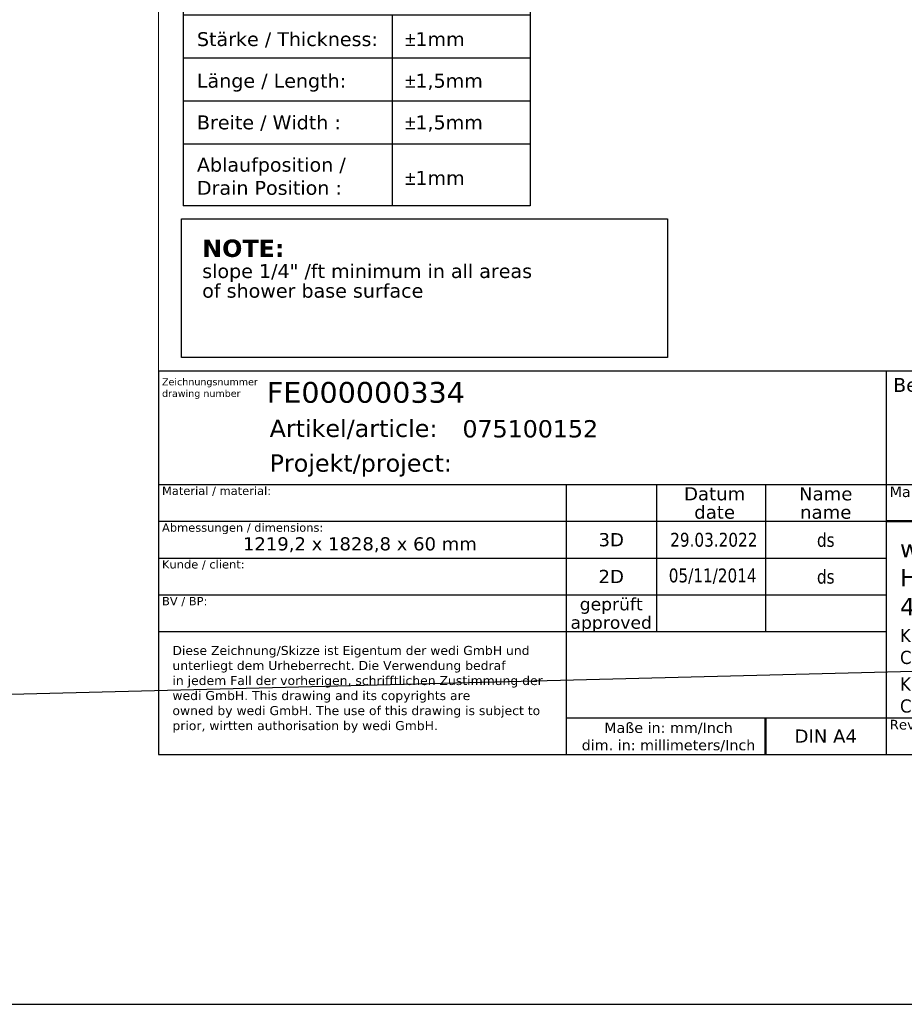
# Model space of a CAD drawing. Header units: millimetres. Extents: x -12192 to 12192, y -600 to 5895.
# Tile 2 of 122: x 0 to 2548, y -600 to 2238. Entities that reach past the tile are written whole.
import ezdxf
from ezdxf.enums import TextEntityAlignment as Align

# ---------------------------------------------------------------- set-up
doc = ezdxf.new("R2010")
doc.units = ezdxf.units.MM
doc.header["$LTSCALE"] = 20
for name, color, linetype, lineweight in [('AM_BOR', 7, 'Continuous', 25), ('Rahmen (ISO)', 7, 'Continuous', 70), ('Skizziergeometrie (ISO)', 7, 'Continuous', 25), ('Symbol (ISO)', 7, 'Continuous', 25), ('Titel (ISO)', 7, 'Continuous', 50)]:
    doc.layers.add(name, color=color, linetype=linetype, lineweight=lineweight)
doc.styles.add('Notiztext 3.5', font='verdana.ttf')
doc.styles.add('Pfeiltext', font='verdana.ttf')
doc.styles.get("Standard").update_dxf_attribs({"font": 'verdana.ttf'})
doc.styles.add('Textstil110', font='verdana.ttf')
doc.styles.add('Textstil112', font='verdana.ttf')
doc.styles.add('Textstil47', font='verdana.ttf')
doc.styles.add('Textstil48', font='verdana.ttf')
doc.styles.add('Textstil61', font='verdana.ttf')
doc.styles.add('Textstil64', font='verdana.ttf', dxfattribs={"width": 0.8})
doc.styles.add('Textstil65', font='verdana.ttf')
doc.styles.add('Textstil75', font='verdana.ttf')
doc.styles.add('Textstil84', font='verdana.ttf')

# ---------------------------------------------------------------- blocks, each defined once
blk = doc.blocks.new('Gefälle_Hinweis_USA')
at = {"layer": 'Skizziergeometrie (ISO)'}
for p, q in [((-35, 10), (35, 10)), ((-35, -10), (-35, 10)), ((35, 10), (35, -10)), ((35, -10), (-35, -10))]:
    blk.add_line(p, q, dxfattribs=at)
at = {"layer": 'Symbol (ISO)', "color": 179, "true_color": 0x262659, "insert": (-32, 7), "char_height": 2, "attachment_point": 1, "line_spacing_factor": 0.849368, "style": 'Pfeiltext'}
blk.add_mtext('{\\fVerdana|b1|i0|c0|p34;\\H1.25x;NOTE:\\P\\fVerdana|b0|i0|c0|p34;\\H0.8x;slope 1/4" /ft minimum in all areas\\H1.31978x; \\H0.7577x;\\Pof shower base surface\\H1.16945x; \\H0.8551x;\\P \\H1.13765x; }', dxfattribs=at)
blk = doc.blocks.new('Ränder wedi_Zeichnungsrahmen')
at = {"layer": 'Rahmen (ISO)', "color": 208, "lineweight": 18, "true_color": 0x400040}
for p, q in [((20, 291), (20, 6)), ((20, 6), (204, 6))]:
    blk.add_line(p, q, dxfattribs=at)
blk = doc.blocks.new('Schriftfelder wedi Standard - Inch_Zoll ohne Toleranz')
at = {"layer": 'AM_BOR', "color": 7}
for p, q in [((-4.84, 54), (-188.84, 54)), ((-188.84, 54), (-188.84, -1.25)), ((-84.04, 54), (-84.04, -1.25)), ((-188.84, 37.65), (-4.84, 37.65)), ((-130.14, 37.65), (-130.14, 18.45)), ((-117.14, 37.65), (-117.14, 16.45)), ((-101.44, 37.65), (-101.44, 16.45)), ((-188.84, 32.35), (-130.14, 32.35)), ((-188.84, 27.05), (-130.14, 27.05)), ((-188.84, 21.75), (-130.14, 21.75)), ((-130.14, 18.45), (-130.14, -1.25)), ((-188.84, 16.45), (-130.14, 16.45)), ((-130.14, 4.05), (-4.84, 4.05)), ((-188.84, -1.25), (-4.84, -1.25))]:
    blk.add_line(p, q, dxfattribs=at)
at = {"layer": 'AM_BOR'}
for p, q in [((-130.14, 32.35), (-84.04, 32.35)), ((-130.14, 27.05), (-84.04, 27.05)), ((-130.14, 21.75), (-84.04, 21.75)), ((-130.14, 16.45), (-84.04, 16.45))]:
    blk.add_line(p, q, dxfattribs=at)
at = {"layer": 'Titel (ISO)'}
for p, q in [((-84.04, 32.35), (-4.84, 32.35)), ((-101.44, 4.05), (-101.44, -1.25))]:
    blk.add_line(p, q, dxfattribs=at)
at = {"layer": 'AM_BOR', "color": 7, "style": 'Textstil48'}
blk.add_text('Benennung / designation', height=2, dxfattribs=at).set_placement((-83.04, 51))
at = {"layer": 'AM_BOR', "color": 7}
for s, p in [('Artikel/article:', (-172.84, 44.5)), ('Projekt/project:', (-172.84, 39.5))]:
    blk.add_text(s, height=2.5, dxfattribs=at).set_placement(p)
for s, height, style, p in [('Datum', 1.9, 'Textstil61', (-108.74, 36.32)), ('Name', 1.9, 'Textstil61', (-92.74, 36.32)), ('date', 1.9, 'Textstil61', (-108.74, 33.67)), ('name', 1.9, 'Textstil61', (-92.74, 33.67)), ('3D', 1.9, 'Textstil61', (-123.64, 29.7)), ('2D', 1.9, 'Textstil61', (-123.64, 24.4)), ('geprüft', 1.8, 'Textstil65', (-123.64, 20.42)), ('approved', 1.8, 'Textstil65', (-123.64, 17.77)), ('DIN A4', 1.9, 'Textstil61', (-92.74, 1.4))]:
    blk.add_text(s, height=height, dxfattribs=dict(at, style=style)).set_placement(p, align=Align.MIDDLE_CENTER)
at = {"layer": 'AM_BOR', "color": 7, "insert": (-115.39, 1.26), "char_height": 1.5, "width": 25.8686, "attachment_point": 5}
blk.add_mtext('\\fVerdana|b0|i0;\\H1.5000;Maße in: mm/Inch\\P\\fVerdana|b0|i0;\\H1.5000;dim. in: millimeters/Inch', dxfattribs=at)
at = {"layer": 'AM_BOR', "color": 7}
for tag, p, height, style in [('Zeichnungsnummer_001', (-173.24, 49.43), 3, 'Textstil75'), ('Artikelnummer_001', (-145.06, 44.44), 2.49, 'Textstil84')]:
    blk.add_attdef(tag, p, '', height=height, dxfattribs=dict(at, style=style))
blk.add_attdef('TITEL_001', (-80.06, 45.87), '', height=2.5, dxfattribs=at)
at = {"layer": 'AM_BOR', "color": 7, "style": 'Textstil84'}
blk.add_attdef('PROJEKT', text='', height=2.49, dxfattribs=at).set_placement((-144.84, 41.98), align=Align.TOP_LEFT)
at = {"layer": 'AM_BOR', "color": 7, "style": 'Textstil64', "width": 0.8}
for tag, p in [('ERSTELLUNGSDATUM_001', (-115.15, 28.7)), ('KONSTRUKTEUR_001', (-94.01, 28.67)), ('ERSTELLUNGSDATUM_001', (-115.35, 23.55)), ('KONSTRUKTEUR_001', (-94.01, 23.37))]:
    blk.add_attdef(tag, p, '', height=2, dxfattribs=at)
for tag, p in [('KONTROLLDATUM', (-108.74, 19.1)), ('KONTROLLIERT_VON', (-92.74, 19.1))]:
    blk.add_attdef(tag, text='', height=2, dxfattribs=at).set_placement(p, align=Align.MIDDLE_CENTER)
at = {"layer": 'Titel (ISO)', "color": 179, "true_color": 0x262659, "insert": (-188.34, 52.95), "char_height": 1, "attachment_point": 1, "line_spacing_factor": 0.999579, "style": 'Pfeiltext'}
blk.add_mtext('\\fVerdana|b0|i0;\\H1.0000;Zeichnungsnummer\\Pdrawing number', dxfattribs=at)
at = {"layer": 'Titel (ISO)', "style": 'Notiztext 3.5'}
for s, insert, char_height, attachment_point in [('\\fVerdana|b0|i0;\\H1.2000;Material / material:', (-188.34, 37.35), 1.2, 1), ('\\fVerdana|b0|i0;\\H1.5000;Maßstab/scale:', (-83.54, 37.35), 1.5, 1), ('\\fVerdana|b0|i0;\\H1.2000;Abmessungen / dimensions:', (-188.34, 32.05), 1.2, 1), ('\\fVerdana|b0|i0;\\H1.8900;1219,2 x 1828,8 x 60 mm', (-159.84, 30.05), 1.89, 2), ('\\fVerdana|b0|i0;\\H1.2000;Kunde / client:', (-188.34, 26.75), 1.2, 1), ('\\fVerdana|b0|i0;\\H1.2000;BV / BP:', (-188.34, 21.45), 1.2, 1), ('\\fVerdana|b0|i0;\\H1.4000;Revision:', (-83.54, 3.75), 1.4, 1)]:
    blk.add_mtext(s, dxfattribs=dict(at, insert=insert, char_height=char_height, attachment_point=attachment_point))
at = {"layer": 'Titel (ISO)', "color": 179, "true_color": 0x262659, "line_spacing_factor": 0.999579, "style": 'Pfeiltext'}
for s, insert, char_height, width, attachment_point in [('\\fVerdana|b0|i0;\\H2.5000;wedi GmbH\\P\\fVerdana|b0|i0;\\H2.5000;Hollefeldstrasse 42\\P\\fVerdana|b0|i0;\\H2.5000;48282 Emsdetten', (-82.04, 24.2), 2.5, 33.3063, 4), ('\\fVerdana|b0|i0;\\W0.90;\\H1.9000;Kundendienst Handel & Industrie\\P\\fVerdana|b0|i0;\\W0.90;\\H1.9000;Customer Service Trade & Industy', (-82.04, 14.05), 1.9, 97.2876, 4), ('\\fVerdana|b0|i0;\\H1.3000;Diese Zeichnung/Skizze ist Eigentum der wedi GmbH und unterliegt dem Urheberrecht. Die Verwendung bedraf \\P\\fVerdana|b0|i0;\\H1.3000;in jedem Fall der vorherigen, schrifftlichen Zustimmung der wedi GmbH. This drawing and its copyrights are \\P\\fVerdana|b0|i0;\\H1.3000;owned by wedi GmbH. The use of this drawing is subject to prior, wirtten authorisation by wedi GmbH.', (-186.84, 14.39), 1.3, 54.3294, 1), ('\\fVerdana|b0|i0;\\W0.90;\\H1.9000;Kundendienst Spa & Wellness\\P\\fVerdana|b0|i0;\\W0.90;\\H1.9000;Customer Service Spa & Wellness', (-82.04, 7.05), 1.9, 97.2876, 4)]:
    blk.add_mtext(s, dxfattribs=dict(at, insert=insert, char_height=char_height, width=width, attachment_point=attachment_point))
at = {"layer": 'Titel (ISO)', "color": 7, "style": 'Pfeiltext'}
blk.add_attdef('BESCHREIBUNG_001', (-70.66, 40.38), '', height=2, dxfattribs=at)
at = {"layer": 'Titel (ISO)'}
for tag, p, height, style in [('Anfänglicher_Ansichtsmaßstab_001', (-64.5, 33.79), 2.5, 'Textstil47'), ('REVISIONSNUMMER_001', (-74.88, -0.54), 1.79, 'Textstil112'), ('STATUS_001', (-52.63, -0.63), 1.79, 'Textstil112')]:
    blk.add_attdef(tag, p, '', height=height, dxfattribs=dict(at, style=style))
at = {"layer": 'Titel (ISO)', "style": 'Textstil47'}
blk.add_attdef('<MASSE3;>', text='', height=2.5, dxfattribs=at).set_placement((-26.84, 36.35), align=Align.TOP_LEFT)
at = {"layer": 'Titel (ISO)', "style": 'Textstil110'}
for tag, p in [('MATERIAL', (-159.84, 35.35)), ('FIRMA', (-159.84, 24.75)), ('Bauvorhaben', (-159.84, 19.45))]:
    blk.add_attdef(tag, text='', height=1.89, dxfattribs=at).set_placement(p, align=Align.TOP_CENTER)
blk = doc.blocks.new('Kundentoleranzen Fundo')
at = {"layer": 'Skizziergeometrie (ISO)'}
for p, q in [((-25, 16), (25, 16)), ((-25, 16), (-25, -16)), ((25, 16), (25, -16)), ((-25, 11.5), (25, 11.5)), ((5.1, 11.5), (5.1, -16)), ((-25, 5.3), (25, 5.3)), ((-25, -0.9), (25, -0.9)), ((-25, -7.1), (25, -7.1)), ((25, -16), (-25, -16))]:
    blk.add_line(p, q, dxfattribs=at)
at = {"layer": 'Symbol (ISO)', "color": 7, "char_height": 2, "attachment_point": 1, "style": 'Pfeiltext'}
for s, insert in [('\\fVerdana|b0|i0;Toleranzen / Tolerances - Fundo', (-23, 15)), ('\\fVerdana|b0|i0;Stärke / Thickness:', (-23, 9)), ('\\fAIGDT|b0|i0;\\H2.0000;`\\fVerdana|b0|i0;\\H2.0000;1mm', (7, 9)), ('\\fVerdana|b0|i0;Länge / Length:', (-23, 3)), ('\\fAIGDT|b0|i0;\\H2.0000;`\\fVerdana|b0|i0;\\H2.0000;1,5mm', (7, 3)), ('\\fVerdana|b0|i0;Breite / Width :', (-23, -3)), ('\\fAIGDT|b0|i0;\\H2.0000;`\\fVerdana|b0|i0;\\H2.0000;1,5mm', (7, -3)), ('\\fAIGDT|b0|i0;\\H2.0000;`\\fVerdana|b0|i0;\\H2.0000;1mm', (7, -11))]:
    blk.add_mtext(s, dxfattribs=dict(at, insert=insert))
at = {"layer": 'Symbol (ISO)', "color": 7, "insert": (-23, -9.1), "char_height": 2, "attachment_point": 1, "line_spacing_factor": 0.999579, "style": 'Pfeiltext'}
blk.add_mtext('\\fVerdana|b0|i0;Ablaufposition / \\P\\fVerdana|b0|i0;Drain Position :', dxfattribs=at)

msp = doc.modelspace()

# ---------------------------------------------------------------- linework, layer by layer
for p, q in [((11938, 600), (-7518, 100.18)), ((-6718, -600), (12192, -600))]:
    msp.add_line(p, q)

# ---------------------------------------------------------------- block references
at = {"xscale": 20, "yscale": 20, "zscale": 20}
for name, p in [('Ränder wedi_Zeichnungsrahmen', (0, 0)), ('Kundentoleranzen Fundo', (970.56, 2021.83)), ('Gefälle_Hinweis_USA', (1165.77, 1464.08))]:
    msp.add_blockref(name, p, dxfattribs=at)
ref = msp.add_blockref('Schriftfelder wedi Standard - Inch_Zoll ohne Toleranz', (4176.71, 145.09), dxfattribs=dict(xscale=20, yscale=20, zscale=20))
ref.add_attrib('KONSTRUKTEUR_001', 'ds', (2296.57, 612.52), dxfattribs={"layer": 'AM_BOR', "color": 7, "height": 40, "style": 'Textstil64', "width": 0.8})
ref.add_attrib('ERSTELLUNGSDATUM_001', '29.03.2022', (1873.76, 719), dxfattribs={"layer": 'AM_BOR', "color": 7, "height": 40, "style": 'Textstil64', "width": 0.8})
ref.add_attrib('KONSTRUKTEUR_001', 'ds', (2296.57, 718.52), dxfattribs={"layer": 'AM_BOR', "color": 7, "height": 40, "style": 'Textstil64', "width": 0.8})
ref.add_attrib('ERSTELLUNGSDATUM_001', '05/11/2014', (1869.68, 616.18), dxfattribs={"layer": 'AM_BOR', "color": 7, "height": 40, "style": 'Textstil64', "width": 0.8})
ref.add_attrib('Zeichnungsnummer_001', 'FE000000334', (711.94, 1133.75), dxfattribs={"layer": 'AM_BOR', "color": 7, "height": 60, "style": 'Textstil75'})
ref.add_attrib('Artikelnummer_001', '075100152', (1275.42, 1033.96), dxfattribs={"layer": 'AM_BOR', "color": 7, "height": 49.746, "style": 'Textstil84'})

doc.saveas('drawing.dxf')
